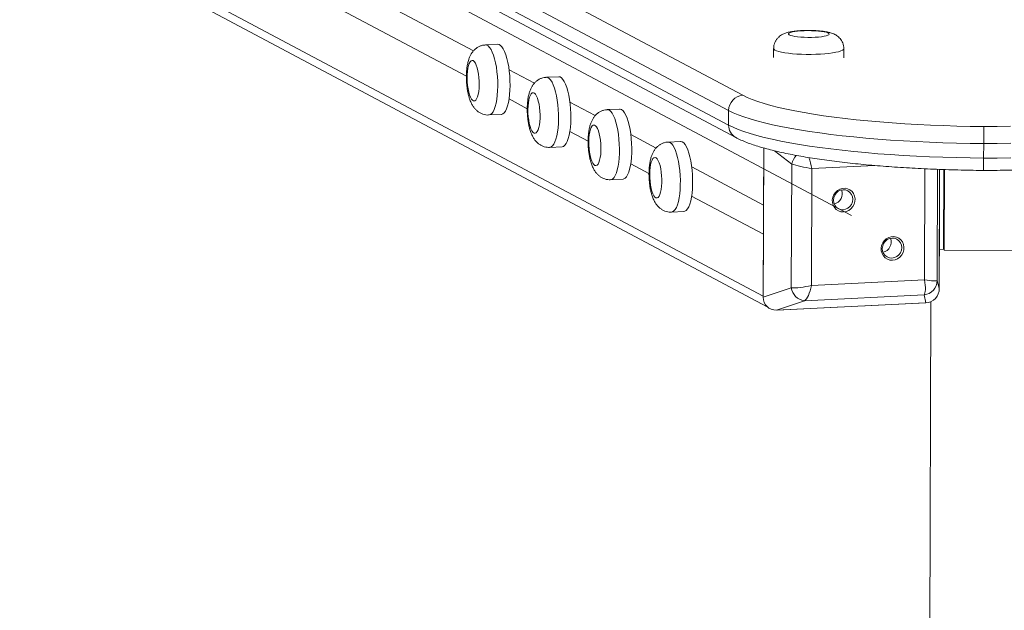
# Model space of a CAD drawing. Header units: millimetres. Extents: x 4385 to 11928, y 17253 to 36963.
# Tile 216 of 256: x 7692.456 to 7692.991, y 18770.618 to 18770.939. Entities that reach past the tile are written whole.
import ezdxf

# ---------------------------------------------------------------- set-up
doc = ezdxf.new("R2010")
doc.units = ezdxf.units.MM
doc.layers.add('БЛАГО_Ботаническая_Р$0$БЛАГО_МАФ', color=7, linetype='Continuous', lineweight=0, true_color=0x000000)

# ---------------------------------------------------------------- blocks, each defined once
blk = doc.blocks.new('БЛАГО_Ботаническая_Р$0$дио 1.15')
at = {"layer": 'БЛАГО_Ботаническая_Р$0$БЛАГО_МАФ'}
for p, q in [((1.398771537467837, 0.1224859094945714), (1.764460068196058, 0.8160767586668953)), ((1.757757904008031, 0.8121631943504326), (1.392994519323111, 0.1203266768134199)), ((1.517775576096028, 0.2843702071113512), (1.789637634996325, 0.8000032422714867)), ((1.531602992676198, 0.2805597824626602), (1.805474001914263, 0.8000032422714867)), ((1.808534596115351, 0.768210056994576), (1.44284620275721, 0.07461901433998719)), ((1.579147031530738, 0.3074959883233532), (1.491699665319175, 0.1416373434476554)), ((1.499617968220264, 0.1416373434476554), (1.587065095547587, 0.3074959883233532)), ((1.572444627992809, 0.3035821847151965), (1.484997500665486, 0.1377235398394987)), ((1.595383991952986, 0.2998373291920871), (1.507936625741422, 0.1339786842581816)), ((1.535227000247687, 0.2673270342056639), (1.534876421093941, 0.2740282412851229)), ((1.496787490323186, 0.272035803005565), (1.497138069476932, 0.2653343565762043)), ((1.500288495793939, 0.251203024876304), (1.505524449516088, 0.2611336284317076)), ((1.51411304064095, 0.24738709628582), (1.521360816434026, 0.2611336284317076)), ((1.479298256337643, 0.2388638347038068), (1.479648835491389, 0.2321626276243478)), ((1.517737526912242, 0.2341553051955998), (1.517386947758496, 0.2408565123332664)), ((1.48279686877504, 0.2180269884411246), (1.488034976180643, 0.2279618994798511)), ((1.496624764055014, 0.2142177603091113), (1.503871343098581, 0.2279618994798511)), ((1.461808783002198, 0.2056921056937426), (1.462159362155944, 0.1989908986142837)), ((1.500248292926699, 0.2009835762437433), (1.499897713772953, 0.2076847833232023)), ((1.465311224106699, 0.1848624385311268), (1.470545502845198, 0.194790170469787)), ((1.479133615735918, 0.1810429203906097), (1.486381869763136, 0.194790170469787)), ((1.444319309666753, 0.1725203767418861), (1.444669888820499, 0.1658191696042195)), ((1.482758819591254, 0.1678116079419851), (1.482408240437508, 0.1745130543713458)), ((1.432423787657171, 0.1224859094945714), (1.453056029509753, 0.1616184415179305)), ((1.448260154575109, 0.1224859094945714), (1.468892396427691, 0.1616184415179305)), ((1.499617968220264, 0.1416373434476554), (1.491699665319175, 0.1416373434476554)), ((1.398294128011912, 0.1224859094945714), (1.403434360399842, 0.1072626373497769)), ((1.479324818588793, 0.1224859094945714), (1.398294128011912, 0.1224859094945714)), ((1.432423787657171, 0.1224859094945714), (1.398771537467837, 0.1224859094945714)), ((1.479324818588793, 0.1224859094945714), (1.448260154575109, 0.1224859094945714)), ((1.396370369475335, 0.1000658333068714), (1.391229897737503, 0.1152891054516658)), ((1.391229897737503, 0.1152891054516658), (1.395485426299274, 0.03394899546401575)), ((1.391254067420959, 0.1148272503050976), (1.392956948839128, 0.08227770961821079)), ((1.470656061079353, 0.1072626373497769), (1.477812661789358, 0.1165473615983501)), ((1.533470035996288, 0.117269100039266), (1.528521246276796, 0.117269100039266)), ((1.403434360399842, 0.1072626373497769), (1.470656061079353, 0.1072626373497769)), ((1.399771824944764, 0.03504691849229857), (1.396370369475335, 0.1000658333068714)), ((1.468220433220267, 0.09628244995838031), (1.404718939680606, 0.09628244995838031)), ((1.404718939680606, 0.09628244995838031), (1.40793230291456, 0.03486193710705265)), ((1.470009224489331, 0.0620891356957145), (1.468220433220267, 0.09628244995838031)), ((1.528521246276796, 0.07912800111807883), (1.533470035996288, 0.07912800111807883)), ((1.393758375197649, 0.06696039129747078), (1.395461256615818, 0.03441085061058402)), ((1.395485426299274, 0.03394899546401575), (1.399771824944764, 0.03504691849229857)), ((1.40793230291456, 0.03486193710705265), (1.468313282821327, 0.03486193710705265)), ((1.396112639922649, 0.03128914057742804), (-1.400109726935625, 0.03128914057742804)), ((1.40758890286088, 0.02785011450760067), (1.403302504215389, 0.02675219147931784)), ((1.468036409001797, 0.02785011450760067), (1.40758890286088, 0.02785011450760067)), ((1.403302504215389, 0.02675219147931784), (1.467999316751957, 0.02675219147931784)), ((1.403779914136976, 0.02675219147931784), (1.437432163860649, 0.02675219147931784)), ((1.424051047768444, -0.01906407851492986), (1.424051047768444, 0.02409568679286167)), ((1.424051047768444, 0.02409568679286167), (1.467909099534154, 0.02409568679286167)), ((1.424449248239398, 0.02675219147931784), (1.424570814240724, 0.02443071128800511)), ((1.424570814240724, 0.02443071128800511), (1.467920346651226, 0.02443071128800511)), ((1.453268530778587, 0.02675219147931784), (1.467999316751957, 0.02675219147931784)), ((1.482138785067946, 0.002851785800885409), (1.474220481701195, 0.002851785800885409))]:
    blk.add_line(p, q, dxfattribs=at)
at = {"layer": 'БЛАГО_Ботаническая_Р$0$БЛАГО_МАФ', "flags": 128}
for points in [[(1.507673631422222, 0.2826481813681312), (1.506399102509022, 0.2821384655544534), (1.505414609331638, 0.2815823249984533), (1.504752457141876, 0.2809974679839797), (1.504433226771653, 0.2804027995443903), (1.504467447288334, 0.2798174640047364), (1.504854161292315, 0.2792601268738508), (1.505580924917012, 0.2787487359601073), (1.506624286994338, 0.2782995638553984), (1.507950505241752, 0.2779274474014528), (1.509517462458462, 0.2776441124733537), (1.511274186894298, 0.2774588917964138), (1.5131646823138, 0.2773772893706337), (1.515128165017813, 0.2774021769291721), (1.517101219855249, 0.2775328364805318), (1.519020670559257, 0.2777651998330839), (1.520824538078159, 0.2780913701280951), (1.522455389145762, 0.278501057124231), (1.523860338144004, 0.278981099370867), (1.524994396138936, 0.2795161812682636), (1.525820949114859, 0.2800890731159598), (1.526313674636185, 0.2806811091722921), (1.52645677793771, 0.28127362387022), (1.526245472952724, 0.2818474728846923), (1.525686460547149, 0.2823839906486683), (1.524797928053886, 0.282865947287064), (1.523608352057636, 0.2832782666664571), (1.522155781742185, 0.2836073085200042), (1.520487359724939, 0.2838425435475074), (1.518656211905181, 0.2839765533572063), (1.516721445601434, 0.2840050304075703), (1.514745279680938, 0.283926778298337), (1.512791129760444, 0.2837446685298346), (1.510921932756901, 0.2834644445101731), (1.509197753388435, 0.2830949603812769), (1.507673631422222, 0.2826481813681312)], [(1.534876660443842, 0.2740272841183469), (1.534768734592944, 0.273328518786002), (1.534314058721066, 0.2725464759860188), (1.53351526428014, 0.2717737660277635), (1.532386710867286, 0.2710242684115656), (1.530950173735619, 0.2703123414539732), (1.529231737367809, 0.2696509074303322), (1.527263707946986, 0.2690524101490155), (1.525082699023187, 0.2685283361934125), (1.522729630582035, 0.2680880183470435), (1.52024781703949, 0.267739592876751), (1.517683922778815, 0.2674899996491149), (1.515085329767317, 0.2673435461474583), (1.512500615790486, 0.2673031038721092), (1.50997812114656, 0.2673693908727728), (1.507564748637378, 0.2675412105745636), (1.505305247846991, 0.2678152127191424), (1.503241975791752, 0.2681863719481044), (1.501412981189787, 0.2686477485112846), (1.499852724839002, 0.2691909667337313), (1.498590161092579, 0.2698057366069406), (1.497648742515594, 0.2704803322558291), (1.497046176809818, 0.2712027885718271), (1.496793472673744, 0.2719592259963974), (1.496787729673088, 0.2720324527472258)], [(1.497138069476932, 0.2653343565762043), (1.49714405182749, 0.2652577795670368), (1.497396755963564, 0.2645013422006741), (1.49799932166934, 0.2637791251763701), (1.498940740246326, 0.26310429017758), (1.500203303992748, 0.2624895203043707), (1.501763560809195, 0.2619465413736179), (1.503592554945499, 0.2614849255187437), (1.505655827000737, 0.2611137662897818), (1.507915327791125, 0.2608397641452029), (1.510328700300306, 0.2606679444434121), (1.512851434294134, 0.2606016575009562), (1.515435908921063, 0.2606423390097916), (1.518034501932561, 0.2607885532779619), (1.520598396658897, 0.261038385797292), (1.523080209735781, 0.2613865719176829), (1.525433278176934, 0.2618268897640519), (1.527614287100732, 0.2623512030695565), (1.529582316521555, 0.2629494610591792), (1.531300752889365, 0.2636108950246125), (1.532737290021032, 0.2643228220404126), (1.533865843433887, 0.2650723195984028), (1.534664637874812, 0.2658452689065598), (1.535119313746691, 0.266627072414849), (1.535227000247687, 0.2673270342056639)], [(1.489278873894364, 0.2491320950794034), (1.488199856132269, 0.2485883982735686), (1.487433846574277, 0.2480107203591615), (1.487005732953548, 0.2474170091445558), (1.486929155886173, 0.2468266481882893), (1.487206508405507, 0.2462585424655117), (1.48782893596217, 0.2457308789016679), (1.488776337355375, 0.2452606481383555), (1.490018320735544, 0.2448631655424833), (1.491514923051, 0.2445508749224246), (1.493218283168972, 0.2443340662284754), (1.495073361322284, 0.244219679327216), (1.497020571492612, 0.2442113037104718), (1.498997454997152, 0.244309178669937), (1.500940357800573, 0.2445101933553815), (1.502787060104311, 0.2448081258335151), (1.504477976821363, 0.2451929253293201), (1.505958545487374, 0.2456526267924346), (1.507181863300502, 0.2461721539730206), (1.50810796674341, 0.2467352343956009), (1.508707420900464, 0.2473234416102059), (1.508960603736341, 0.2479176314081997), (1.508859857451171, 0.248499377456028), (1.508408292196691, 0.2490495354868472), (1.507620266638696, 0.2495503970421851), (1.506521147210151, 0.2499859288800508), (1.505146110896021, 0.2503422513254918), (1.503539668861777, 0.2506078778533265), (1.501753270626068, 0.2507741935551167), (1.499844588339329, 0.2508356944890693), (1.497874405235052, 0.250790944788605), (1.495906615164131, 0.2506406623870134), (1.494004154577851, 0.2503903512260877), (1.492228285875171, 0.2500476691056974), (1.490636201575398, 0.2496236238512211), (1.489278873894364, 0.2491320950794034)], [(1.517387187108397, 0.2408557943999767), (1.517250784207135, 0.240081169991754), (1.516762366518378, 0.2392993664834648), (1.515930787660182, 0.2385283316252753), (1.514771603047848, 0.2377817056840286), (1.513306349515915, 0.2370740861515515), (1.511562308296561, 0.2364183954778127), (1.509572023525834, 0.2358265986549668), (1.507372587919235, 0.2353101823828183), (1.505004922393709, 0.2348784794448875), (1.502513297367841, 0.2345393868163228), (1.499943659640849, 0.2342996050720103), (1.497344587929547, 0.2341632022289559), (1.494763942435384, 0.2341330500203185), (1.492249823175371, 0.234209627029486), (1.489849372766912, 0.2343914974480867), (1.487607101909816, 0.2346750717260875), (1.485564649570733, 0.2350553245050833), (1.48376054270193, 0.2355250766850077), (1.48222780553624, 0.2360757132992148), (1.480995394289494, 0.2366967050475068), (1.480086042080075, 0.237376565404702), (1.479516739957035, 0.2381028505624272), (1.479298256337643, 0.2388619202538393), (1.479298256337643, 0.2388635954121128)], [(1.479648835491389, 0.2321626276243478), (1.479648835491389, 0.2321604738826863), (1.479867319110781, 0.2314016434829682), (1.480436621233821, 0.230675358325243), (1.48134597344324, 0.2299952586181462), (1.482578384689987, 0.2293742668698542), (1.484111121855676, 0.228823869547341), (1.48591522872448, 0.2283541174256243), (1.487957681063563, 0.2279738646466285), (1.490199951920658, 0.2276900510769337), (1.492600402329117, 0.227508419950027), (1.49511452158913, 0.2274318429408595), (1.497695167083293, 0.2274619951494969), (1.500294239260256, 0.2275981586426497), (1.502863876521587, 0.2278379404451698), (1.505355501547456, 0.2281770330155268), (1.507723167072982, 0.2286087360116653), (1.50992260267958, 0.2291253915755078), (1.511912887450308, 0.2297169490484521), (1.513656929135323, 0.2303728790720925), (1.515122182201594, 0.2310804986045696), (1.516281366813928, 0.2318268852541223), (1.517112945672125, 0.2325981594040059), (1.517601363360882, 0.233379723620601), (1.517737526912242, 0.2341553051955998)], [(1.4733209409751, 0.2165050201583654), (1.471933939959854, 0.2160204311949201), (1.470820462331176, 0.2154822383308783), (1.470016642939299, 0.2149074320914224), (1.469548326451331, 0.2143144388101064), (1.469430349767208, 0.2137228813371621), (1.469666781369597, 0.2131511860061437), (1.470249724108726, 0.2126177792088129), (1.471160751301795, 0.21214013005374), (1.472370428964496, 0.2117335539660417), (1.473839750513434, 0.2114107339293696), (1.475521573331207, 0.2111824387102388), (1.477362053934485, 0.211055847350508), (1.479301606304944, 0.2110350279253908), (1.481278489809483, 0.2111206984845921), (1.483228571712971, 0.2113099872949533), (1.485089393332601, 0.2115969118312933), (1.486801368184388, 0.2119723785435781), (1.488309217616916, 0.2124239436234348), (1.489564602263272, 0.2129374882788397), (1.490526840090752, 0.2134962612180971), (1.4911655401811, 0.2140823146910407), (1.491459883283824, 0.2146769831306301), (1.49140053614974, 0.2152611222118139), (1.4909891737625, 0.2158158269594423), (1.490239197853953, 0.2163233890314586), (1.489174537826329, 0.2167672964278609), (1.487829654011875, 0.2171334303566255), (1.486247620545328, 0.2174100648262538), (1.484479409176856, 0.2175883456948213), (1.482581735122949, 0.2176622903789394), (1.480615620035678, 0.2176297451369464), (1.478644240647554, 0.2174919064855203), (1.476731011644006, 0.2172526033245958), (1.474937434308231, 0.2169202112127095), (1.4733209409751, 0.2165050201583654)], [(1.499897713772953, 0.2076835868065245), (1.499878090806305, 0.2073248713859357), (1.499576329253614, 0.2065437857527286), (1.498926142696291, 0.2057650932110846), (1.49793901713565, 0.2050036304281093), (1.496633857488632, 0.2042737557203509), (1.495034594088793, 0.2035886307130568), (1.493171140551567, 0.2029614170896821), (1.491078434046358, 0.2024036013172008), (1.488795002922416, 0.2019254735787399), (1.486363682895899, 0.2015361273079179), (1.483829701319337, 0.2012429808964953), (1.481240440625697, 0.2010510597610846), (1.478643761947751, 0.2009641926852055), (1.47608824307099, 0.2009838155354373), (1.473621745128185, 0.2011099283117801), (1.471289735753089, 0.2013398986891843), (1.469135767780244, 0.2016694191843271), (1.467200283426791, 0.2020925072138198), (1.465518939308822, 0.2026012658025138), (1.464123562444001, 0.2031861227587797), (1.463039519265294, 0.2038360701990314), (1.462287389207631, 0.2045393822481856), (1.461881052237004, 0.2052826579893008), (1.461808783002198, 0.2056921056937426)], [(1.462159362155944, 0.1989908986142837), (1.46223163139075, 0.1985812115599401), (1.462637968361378, 0.1978379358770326), (1.46339009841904, 0.1971348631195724), (1.464474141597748, 0.196484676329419), (1.465869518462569, 0.1958998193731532), (1.467550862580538, 0.1953913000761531), (1.469486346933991, 0.1949682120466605), (1.471640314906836, 0.1946384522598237), (1.473972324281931, 0.1944084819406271), (1.476438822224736, 0.1942826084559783), (1.478994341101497, 0.1942627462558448), (1.481591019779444, 0.194349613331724), (1.484180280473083, 0.1945415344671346), (1.486714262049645, 0.1948349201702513), (1.489145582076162, 0.1952242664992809), (1.491429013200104, 0.1957021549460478), (1.493521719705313, 0.1962599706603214), (1.4953851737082, 0.1968874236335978), (1.496984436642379, 0.1975723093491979), (1.498289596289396, 0.1983024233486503), (1.499276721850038, 0.1990636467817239), (1.499926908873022, 0.1998423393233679), (1.500228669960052, 0.2006236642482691), (1.500248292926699, 0.2009835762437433)], [(1.455599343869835, 0.1832619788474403), (1.454252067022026, 0.1827680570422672), (1.453184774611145, 0.182222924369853), (1.452431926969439, 0.1816440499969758), (1.452017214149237, 0.1810500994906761), (1.451954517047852, 0.1804602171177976), (1.452245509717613, 0.1798935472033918), (1.452881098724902, 0.1793677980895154), (1.453840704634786, 0.1789001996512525), (1.455093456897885, 0.1785058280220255), (1.456599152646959, 0.1781971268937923), (1.458309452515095, 0.1779841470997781), (1.460169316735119, 0.1778738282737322), (1.462118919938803, 0.177869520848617), (1.464095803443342, 0.177971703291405), (1.466036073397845, 0.1781765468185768), (1.467877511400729, 0.1784780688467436), (1.469561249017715, 0.1788662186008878), (1.471032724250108, 0.1793283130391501), (1.472245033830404, 0.1798499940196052), (1.473158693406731, 0.1804142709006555), (1.473744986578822, 0.1810031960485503), (1.47398452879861, 0.1815973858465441), (1.473869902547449, 0.1821781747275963), (1.473404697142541, 0.1827266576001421), (1.472603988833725, 0.1832251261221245), (1.471493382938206, 0.1836580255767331), (1.470108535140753, 0.1840109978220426), (1.468493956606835, 0.18427279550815), (1.466701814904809, 0.1844350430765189), (1.464789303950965, 0.1844924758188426), (1.462818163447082, 0.1844434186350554), (1.460851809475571, 0.1842893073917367), (1.458953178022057, 0.1840351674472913), (1.457183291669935, 0.1836888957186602), (1.455599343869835, 0.1832619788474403)], [(1.482408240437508, 0.1745118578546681), (1.482406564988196, 0.1743120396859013), (1.482177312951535, 0.1735319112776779), (1.481597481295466, 0.1727515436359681), (1.480678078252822, 0.1719855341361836), (1.479436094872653, 0.171248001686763), (1.477894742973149, 0.170552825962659), (1.476082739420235, 0.1699126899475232), (1.474033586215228, 0.169339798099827), (1.471785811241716, 0.1688446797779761), (1.469381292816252, 0.168436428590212), (1.466864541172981, 0.1681229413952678), (1.464282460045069, 0.1679099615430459), (1.461683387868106, 0.1678015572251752), (1.459115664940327, 0.1677994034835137), (1.456627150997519, 0.1679039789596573), (1.454264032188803, 0.1681128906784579), (1.45207033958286, 0.1684225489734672), (1.450086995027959, 0.1688269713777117), (1.448351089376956, 0.1693189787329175), (1.446894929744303, 0.1698889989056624), (1.445745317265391, 0.1705267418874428), (1.444924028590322, 0.171220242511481), (1.444446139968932, 0.1719563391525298), (1.444319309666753, 0.1725187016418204)], [(1.444669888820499, 0.1658191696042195), (1.444796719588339, 0.1652548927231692), (1.445274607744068, 0.164518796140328), (1.446095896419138, 0.1638252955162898), (1.44724550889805, 0.1631877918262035), (1.448701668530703, 0.1626175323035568), (1.450437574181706, 0.1621257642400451), (1.452420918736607, 0.1617211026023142), (1.454614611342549, 0.1614114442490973), (1.456977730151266, 0.1612025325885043), (1.459466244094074, 0.1610981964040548), (1.462033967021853, 0.1611001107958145), (1.464633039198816, 0.161208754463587), (1.467215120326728, 0.1614217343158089), (1.469731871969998, 0.1617352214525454), (1.472136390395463, 0.1621432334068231), (1.474384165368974, 0.1626383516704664), (1.476433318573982, 0.1632112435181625), (1.478245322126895, 0.1638513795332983), (1.4797866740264, 0.16454655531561), (1.481028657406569, 0.1652840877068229), (1.481948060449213, 0.1660503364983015), (1.482527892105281, 0.1668307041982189), (1.482757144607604, 0.1676105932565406), (1.482758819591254, 0.1678116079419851)], [(1.491699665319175, 0.1416373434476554), (1.490532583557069, 0.1392313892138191), (1.489386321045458, 0.136481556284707), (1.488264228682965, 0.1333947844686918), (1.487168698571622, 0.1299784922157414), (1.486102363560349, 0.1262408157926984), (1.485068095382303, 0.122191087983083), (1.484068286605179, 0.117839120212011), (1.483105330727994, 0.1131956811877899), (1.482181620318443, 0.1082717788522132), (1.481299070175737, 0.1030793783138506), (1.480460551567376, 0.09763140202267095), (1.479667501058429, 0.09194077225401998), (1.478921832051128, 0.08602160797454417), (1.47822593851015, 0.07988826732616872), (1.47758077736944, 0.07355582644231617), (1.47698850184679, 0.06703936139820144), (1.476450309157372, 0.06035490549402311), (1.475967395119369, 0.0535187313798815), (1.475541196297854, 0.0465473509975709), (1.475172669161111, 0.03945799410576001), (1.474862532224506, 0.03226789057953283), (1.474611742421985, 0.0249945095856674), (1.474421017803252, 0.01765532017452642), (1.474290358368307, 0.01026827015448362), (1.474220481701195, 0.002851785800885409)], [(1.482138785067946, 0.002851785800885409), (1.482208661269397, 0.01026827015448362), (1.482339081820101, 0.01765532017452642), (1.482530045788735, 0.0249945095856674), (1.482780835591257, 0.03226789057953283), (1.483090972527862, 0.03945799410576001), (1.483459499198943, 0.0465473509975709), (1.483885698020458, 0.0535187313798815), (1.484368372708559, 0.06035490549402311), (1.48490680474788, 0.06703936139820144), (1.485499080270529, 0.07355582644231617), (1.486144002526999, 0.07988826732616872), (1.486840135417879, 0.08602160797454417), (1.487585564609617, 0.09194077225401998), (1.488378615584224, 0.09763140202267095), (1.489217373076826, 0.1030793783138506), (1.49009968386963, 0.1082717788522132), (1.491023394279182, 0.1131956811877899), (1.491986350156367, 0.117839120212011), (1.492986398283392, 0.122191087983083), (1.494020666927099, 0.1262408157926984), (1.495086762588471, 0.1299784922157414), (1.496182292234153, 0.1333947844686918), (1.497304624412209, 0.136481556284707), (1.498450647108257, 0.1392313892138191), (1.499617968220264, 0.1416373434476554)], [(1.507936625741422, 0.1339786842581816), (1.506787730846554, 0.1316026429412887), (1.505660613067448, 0.1288748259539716), (1.504558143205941, 0.1258024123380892), (1.503483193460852, 0.1223935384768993), (1.50243887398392, 0.1186568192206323), (1.501427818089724, 0.114602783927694), (1.500452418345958, 0.1102414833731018), (1.499515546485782, 0.1055846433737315), (1.49861959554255, 0.1006447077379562), (1.497766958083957, 0.09543435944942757), (1.496959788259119, 0.08996747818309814), (1.496200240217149, 0.08425842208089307), (1.49549046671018, 0.07832250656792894), (1.494832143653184, 0.07217480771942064), (1.494226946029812, 0.06583207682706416), (1.493676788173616, 0.05931058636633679), (1.493182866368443, 0.0526278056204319), (1.492746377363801, 0.04580120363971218), (1.492368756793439, 0.03884872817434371), (1.492050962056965, 0.03178880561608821), (1.491793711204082, 0.02464010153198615), (1.491597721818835, 0.01742128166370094), (1.491463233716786, 0.01015125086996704), (1.49139120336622, 0.002849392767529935)], [(1.533469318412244, 0.07912800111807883), (1.533038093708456, 0.07930628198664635), (1.5326147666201, 0.079836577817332), (1.532207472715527, 0.0807088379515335), (1.531823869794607, 0.08190702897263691), (1.531470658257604, 0.08340865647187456), (1.531154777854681, 0.08518572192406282), (1.530882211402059, 0.08720520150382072), (1.530657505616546, 0.08942952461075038), (1.530485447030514, 0.09181705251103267), (1.53036890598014, 0.09432351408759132), (1.530310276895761, 0.09690224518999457), (1.530310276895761, 0.09950514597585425), (1.530369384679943, 0.1020836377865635), (1.530486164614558, 0.1045896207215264), (1.530658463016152, 0.1069766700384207), (1.530883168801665, 0.1092002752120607), (1.531155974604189, 0.1112190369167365), (1.531472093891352, 0.112994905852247), (1.531825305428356, 0.1144953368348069), (1.532209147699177, 0.1156923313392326), (1.53261644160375, 0.1165631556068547), (1.533039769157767, 0.1170920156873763), (1.533470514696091, 0.117269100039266)], [(1.541387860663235, 0.08715781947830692), (1.541715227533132, 0.0873346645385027), (1.54203206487, 0.08786065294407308), (1.542328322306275, 0.08871903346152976), (1.542594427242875, 0.08988204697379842), (1.542821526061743, 0.09131236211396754), (1.543002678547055, 0.09296403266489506), (1.543132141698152, 0.09478393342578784), (1.543205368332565, 0.09671343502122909), (1.543220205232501, 0.09869079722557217), (1.543176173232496, 0.1006523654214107), (1.54307470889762, 0.1025349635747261), (1.542918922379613, 0.1042782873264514), (1.542714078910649, 0.1058263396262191), (1.542466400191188, 0.107128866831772), (1.542184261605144, 0.1081447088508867), (1.541876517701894, 0.1088406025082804), (1.541553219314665, 0.109194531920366), (1.541224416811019, 0.1091952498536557), (1.540900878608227, 0.1088422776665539), (1.540593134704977, 0.1081473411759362), (1.540310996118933, 0.1071324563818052), (1.540063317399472, 0.1058306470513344), (1.539858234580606, 0.1042833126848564), (1.53970244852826, 0.1025407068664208), (1.539600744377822, 0.1006583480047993), (1.539556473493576, 0.09869677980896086), (1.539571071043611, 0.09671941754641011), (1.539644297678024, 0.09478967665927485), (1.539773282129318, 0.0929692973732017), (1.539954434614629, 0.09131690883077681), (1.540181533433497, 0.08988587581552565), (1.540447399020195, 0.08872214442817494), (1.54074365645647, 0.08786280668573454), (1.541060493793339, 0.08733562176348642), (1.541387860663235, 0.08715781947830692)], [(1.444737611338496, 0.07891286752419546), (1.444835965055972, 0.08034796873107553), (1.445275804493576, 0.08170553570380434), (1.446033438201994, 0.08291258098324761), (1.447068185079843, 0.08390425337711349), (1.448324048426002, 0.08462670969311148), (1.449733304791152, 0.08504094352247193), (1.451220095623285, 0.0851249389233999), (1.452704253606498, 0.08487414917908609), (1.45410585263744, 0.08430173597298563), (1.455349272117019, 0.08343904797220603), (1.456367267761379, 0.08233227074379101), (1.45710527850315, 0.08104099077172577), (1.457523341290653, 0.07963532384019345), (1.457598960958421, 0.07819041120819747), (1.457327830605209, 0.07678450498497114), (1.456725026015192, 0.07549346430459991), (1.45582285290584, 0.0743866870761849), (1.454669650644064, 0.07352375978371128), (1.453328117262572, 0.07295158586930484), (1.451870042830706, 0.07270055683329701), (1.450374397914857, 0.07278455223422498), (1.448921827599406, 0.07319902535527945), (1.447590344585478, 0.07392148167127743), (1.4464519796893, 0.0749129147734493), (1.445567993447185, 0.07611996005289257), (1.444986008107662, 0.0774777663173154), (1.444737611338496, 0.07891286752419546)], [(1.445886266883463, 0.07921438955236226), (1.446143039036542, 0.07785155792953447), (1.446753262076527, 0.07658181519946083), (1.44767553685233, 0.07549131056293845), (1.448846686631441, 0.07465446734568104), (1.450187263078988, 0.07412847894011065), (1.451605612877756, 0.07394900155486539), (1.453005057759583, 0.07412847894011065), (1.454290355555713, 0.07465446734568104), (1.455374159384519, 0.07549131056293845), (1.456182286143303, 0.07658181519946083), (1.456659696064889, 0.07785155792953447), (1.456773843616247, 0.07921438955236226), (1.456517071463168, 0.08057722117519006), (1.455906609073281, 0.08184696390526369), (1.45498457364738, 0.08293746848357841), (1.453813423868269, 0.08377431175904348), (1.452472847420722, 0.08430030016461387), (1.451054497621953, 0.08447977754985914), (1.449655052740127, 0.08430030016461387), (1.448369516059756, 0.08377431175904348), (1.447285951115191, 0.08293746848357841), (1.446477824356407, 0.08184696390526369), (1.44600041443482, 0.08057722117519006), (1.445886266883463, 0.07921438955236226)], [(1.41854827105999, 0.0522315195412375), (1.418646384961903, 0.05366662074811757), (1.419086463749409, 0.05502418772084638), (1.419844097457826, 0.05623147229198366), (1.420878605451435, 0.05722290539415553), (1.422134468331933, 0.05794536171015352), (1.423543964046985, 0.05835959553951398), (1.425030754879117, 0.05844359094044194), (1.426514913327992, 0.05819280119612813), (1.427916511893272, 0.05762062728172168), (1.429159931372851, 0.05675769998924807), (1.430177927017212, 0.05565092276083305), (1.430915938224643, 0.05435988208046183), (1.431334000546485, 0.05295397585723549), (1.431409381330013, 0.05150906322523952), (1.431138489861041, 0.05010315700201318), (1.430535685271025, 0.04881211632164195), (1.429633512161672, 0.04770533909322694), (1.428480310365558, 0.04684241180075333), (1.427138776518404, 0.04627023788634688), (1.425680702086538, 0.04601944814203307), (1.424185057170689, 0.04610344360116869), (1.422732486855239, 0.04651767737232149), (1.421401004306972, 0.04724013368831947), (1.420262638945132, 0.04823156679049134), (1.419378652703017, 0.04943885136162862), (1.418796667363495, 0.05079641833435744), (1.41854827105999, 0.0522315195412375)], [(1.419696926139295, 0.0525330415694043), (1.419953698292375, 0.05117020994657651), (1.420563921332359, 0.04990046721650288), (1.421486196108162, 0.04880996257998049), (1.422657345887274, 0.04797311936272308), (1.423997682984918, 0.04744713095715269), (1.425416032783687, 0.04726765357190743), (1.426815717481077, 0.04744713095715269), (1.428101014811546, 0.04797311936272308), (1.429184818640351, 0.04880996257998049), (1.429992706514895, 0.04990046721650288), (1.430470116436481, 0.05117020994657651), (1.430584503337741, 0.0525330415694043), (1.430327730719, 0.0538958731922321), (1.429717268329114, 0.05516585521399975), (1.428795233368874, 0.05625635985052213), (1.427624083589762, 0.05709296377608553), (1.426283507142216, 0.05761895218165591), (1.424865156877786, 0.05779842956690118), (1.423465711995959, 0.05761895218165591), (1.422180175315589, 0.05709296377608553), (1.421096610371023, 0.05625635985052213), (1.420288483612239, 0.05516585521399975), (1.419811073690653, 0.0538958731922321), (1.419696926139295, 0.0525330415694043)], [(1.474220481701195, 0.002851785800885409), (1.474289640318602, -0.004565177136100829), (1.474419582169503, -0.01195246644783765)], [(1.482337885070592, -0.01195246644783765), (1.482207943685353, -0.004565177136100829), (1.482138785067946, 0.002851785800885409)], [(1.49139120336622, 0.002849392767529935), (1.491462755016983, -0.004452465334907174), (1.491596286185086, -0.0117229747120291)]]:
    blk.add_lwpolyline(points, dxfattribs=at)
at = {"layer": 'БЛАГО_Ботаническая_Р$0$БЛАГО_МАФ'}
for centre, radius, start, end in [((1.491573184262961, 0.1341587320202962), 0.007479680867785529, 89.03108620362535, 151.5656818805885), ((1.499671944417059, 0.1333488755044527), 0.008288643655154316, 4.357793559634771, 90.373116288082), ((1.404564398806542, 0.09908823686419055), 0.008252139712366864, 97.87074884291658, 173.1964312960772), ((1.468128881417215, 0.09662016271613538), 0.01093841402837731, 48.35157050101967, 76.64186285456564), ((1.454593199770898, 0.08540364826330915), 0.005722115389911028, 193.2552400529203, 291.1446533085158), ((1.428403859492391, 0.05872230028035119), 0.005722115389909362, 193.2552400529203, 291.1446533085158), ((1.40775667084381, 0.03587614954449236), 0.008027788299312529, 185.9289479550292, 268.8025232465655)]:
    blk.add_arc(centre, radius, start, end, dxfattribs=at)
for centre, major_axis, ratio, start_param, end_param in [((1.399706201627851, 0.1143356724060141), (0.007079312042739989, -0.005563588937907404), 0.8413081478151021, 2.322152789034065, 3.775702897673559), ((1.406309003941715, 0.09929804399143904), (-0.001983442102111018, 0.01002784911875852), 0.2172518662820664, 0.6112821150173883, 1.833012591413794), ((1.469810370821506, 0.09929804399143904), (0.001908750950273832, 0.01003517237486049), 0.1031353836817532, 0.6738411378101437, 1.895571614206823), ((1.406309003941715, 0.09929804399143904), (0.01011115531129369, -0.001577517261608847), 0.3169661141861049, 3.382362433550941, 4.604092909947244), ((1.469810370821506, 0.09929804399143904), (0.009904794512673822, 0.002541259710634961), 0.2534488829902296, 4.486575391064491, 5.116154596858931), ((1.403861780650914, 0.03490235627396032), (0.007152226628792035, 0.004710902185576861), 0.9298956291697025, 2.642551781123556, 4.096101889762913), ((1.409522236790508, 0.03787753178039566), (0.009904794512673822, 0.002541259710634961), 0.2534488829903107, 3.264844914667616, 4.486575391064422), ((1.409522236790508, 0.03787753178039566), (0.001908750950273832, 0.01003517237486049), 0.1031353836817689, 1.895571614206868, 3.117302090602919)]:
    blk.add_ellipse(centre, major_axis=major_axis, ratio=ratio, start_param=start_param, end_param=end_param, dxfattribs=at)
for points, knots in [([(1.534835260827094, 0.2740210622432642), (1.534831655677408, 0.274277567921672), (1.534820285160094, 0.2750865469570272), (1.534471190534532, 0.2763918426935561), (1.533854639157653, 0.2778531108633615), (1.533019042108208, 0.2791389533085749), (1.532023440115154, 0.2802529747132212), (1.530882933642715, 0.2812070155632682), (1.529591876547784, 0.2820239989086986), (1.528099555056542, 0.2827322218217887), (1.526323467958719, 0.2833451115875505), (1.524263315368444, 0.2838307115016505), (1.522007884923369, 0.2841651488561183), (1.519708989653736, 0.2843472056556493), (1.517420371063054, 0.2843982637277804), (1.515142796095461, 0.2843310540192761), (1.51288701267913, 0.2841512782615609), (1.51066892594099, 0.2838602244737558), (1.508502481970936, 0.2834500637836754), (1.506780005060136, 0.283014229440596), (1.505799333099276, 0.2826929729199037), (1.505477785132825, 0.2825876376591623)], [0, 0, 0, 0, 0.02160654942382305, 0.06814369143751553, 0.1128245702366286, 0.1564608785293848, 0.1998943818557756, 0.2441895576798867, 0.2909044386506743, 0.3424252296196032, 0.4020207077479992, 0.4707669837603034, 0.538757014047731, 0.6025656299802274, 0.6638765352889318, 0.7240118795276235, 0.7838651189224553, 0.8440869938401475, 0.9054001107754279, 0.9689821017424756, 1, 1, 1, 1]), ([(1.505477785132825, 0.2825876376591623), (1.505126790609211, 0.2824620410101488), (1.504083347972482, 0.2820886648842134), (1.502580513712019, 0.2813864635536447), (1.501029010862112, 0.2804201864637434), (1.499757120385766, 0.2793643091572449), (1.498688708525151, 0.2781763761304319), (1.497827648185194, 0.2768418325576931), (1.497189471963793, 0.2753763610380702), (1.496842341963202, 0.2738190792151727), (1.496714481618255, 0.2726771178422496), (1.496795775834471, 0.2720852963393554), (1.496804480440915, 0.2720219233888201)], [0, 0, 0, 0, 0.078201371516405, 0.2324784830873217, 0.3589924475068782, 0.4718607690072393, 0.578533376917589, 0.6822049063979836, 0.7844933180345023, 0.8862183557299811, 0.9878161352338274, 1, 1, 1, 1]), ([(1.486539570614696, 0.2488635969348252), (1.486190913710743, 0.2487080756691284), (1.485271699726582, 0.2482980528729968), (1.483945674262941, 0.24752797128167), (1.482600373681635, 0.2464991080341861), (1.481478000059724, 0.2453509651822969), (1.480556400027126, 0.2440569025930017), (1.479853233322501, 0.2426251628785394), (1.479422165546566, 0.2410886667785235), (1.479240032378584, 0.2398112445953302), (1.479315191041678, 0.2390721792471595), (1.479336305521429, 0.2388645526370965)], [0, 0, 0, 0, 0.0922365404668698, 0.2431763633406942, 0.3730047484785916, 0.4943453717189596, 0.6115461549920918, 0.7268002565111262, 0.8412180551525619, 0.9553931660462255, 1, 1, 1, 1]), ([(1.517358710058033, 0.2408548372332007), (1.517361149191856, 0.2409774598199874), (1.51737469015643, 0.241658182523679), (1.517088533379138, 0.2428566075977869), (1.516532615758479, 0.2443573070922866), (1.515738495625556, 0.2456839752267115), (1.514779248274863, 0.2468372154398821), (1.513671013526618, 0.2478265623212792), (1.512417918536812, 0.2486730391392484), (1.510979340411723, 0.2494042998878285), (1.509275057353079, 0.2500402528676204), (1.507277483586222, 0.250558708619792), (1.505056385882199, 0.2509291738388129), (1.502757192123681, 0.2511454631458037), (1.500466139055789, 0.2512252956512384), (1.49818551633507, 0.2511851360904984), (1.495922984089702, 0.2510316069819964), (1.493694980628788, 0.2507666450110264), (1.491514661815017, 0.2503867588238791), (1.489384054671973, 0.249875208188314), (1.487740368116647, 0.2493541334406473), (1.486813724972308, 0.2489755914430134), (1.486539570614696, 0.2488635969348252)], [0, 0, 0, 0, 0.009865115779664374, 0.05476483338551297, 0.09773398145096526, 0.139520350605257, 0.1809174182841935, 0.2228750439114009, 0.2667316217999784, 0.314559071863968, 0.3693464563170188, 0.4332409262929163, 0.4990530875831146, 0.5607307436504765, 0.6196399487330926, 0.6771801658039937, 0.7342809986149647, 0.7916029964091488, 0.8497616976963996, 0.909781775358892, 0.9733082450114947, 1, 1, 1, 1]), ([(1.471417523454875, 0.216538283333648), (1.471062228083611, 0.2164268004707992), (1.469945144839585, 0.2160762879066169), (1.468314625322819, 0.2154057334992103), (1.466626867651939, 0.2144699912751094), (1.46525408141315, 0.2134512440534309), (1.464108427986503, 0.2123197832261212), (1.463162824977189, 0.2110424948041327), (1.46243290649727, 0.2096254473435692), (1.46196884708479, 0.2080988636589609), (1.461758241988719, 0.2067658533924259), (1.461826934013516, 0.2059651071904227), (1.461849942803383, 0.2056968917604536)], [0, 0, 0, 0, 0.07184500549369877, 0.2258875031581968, 0.354585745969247, 0.4642826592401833, 0.5662624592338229, 0.6644707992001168, 0.7608981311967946, 0.8565443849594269, 0.9519485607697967, 1, 1, 1, 1]), ([(1.499879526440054, 0.2076754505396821), (1.4998818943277, 0.2077463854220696), (1.499902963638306, 0.2083775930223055), (1.499637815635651, 0.2095347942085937), (1.499108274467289, 0.2110510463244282), (1.498331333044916, 0.2123944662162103), (1.497387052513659, 0.2135637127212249), (1.496292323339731, 0.2145681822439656), (1.495053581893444, 0.2154266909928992), (1.493635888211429, 0.2161676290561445), (1.491959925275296, 0.2168124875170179), (1.489988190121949, 0.217343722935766), (1.487782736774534, 0.217729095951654), (1.485484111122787, 0.2179595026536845), (1.483192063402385, 0.2180514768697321), (1.480910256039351, 0.2180220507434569), (1.478645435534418, 0.2178791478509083), (1.476413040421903, 0.21762470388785), (1.474229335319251, 0.2172549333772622), (1.472576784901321, 0.2168745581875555), (1.471662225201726, 0.2166092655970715), (1.471417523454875, 0.216538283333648)], [0, 0, 0, 0, 0.006168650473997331, 0.05489115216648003, 0.1014497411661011, 0.1466635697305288, 0.1913607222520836, 0.2365602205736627, 0.2836470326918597, 0.3347602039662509, 0.3930548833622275, 0.4611971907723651, 0.5326294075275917, 0.5996050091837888, 0.6634303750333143, 0.725654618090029, 0.7873206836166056, 0.8491785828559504, 0.9118574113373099, 0.9764163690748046, 1, 1, 1, 1]), ([(1.453593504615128, 0.1832638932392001), (1.453239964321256, 0.1831475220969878), (1.4521199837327, 0.1827788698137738), (1.450519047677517, 0.1820855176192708), (1.448867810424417, 0.1811196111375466), (1.447544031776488, 0.1800863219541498), (1.446433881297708, 0.1789293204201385), (1.445526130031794, 0.1776257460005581), (1.444837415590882, 0.1761862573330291), (1.444425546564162, 0.1746443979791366), (1.44425716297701, 0.1733986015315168), (1.444334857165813, 0.1726942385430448), (1.444354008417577, 0.1725206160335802)], [0, 0, 0, 0, 0.07400418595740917, 0.2344380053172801, 0.3607324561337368, 0.4710336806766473, 0.5744018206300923, 0.6743877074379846, 0.7728015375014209, 0.8705389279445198, 0.9680883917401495, 0.9999999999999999, 0.9999999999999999, 0.9999999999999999, 0.9999999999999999]), ([(1.482375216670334, 0.1745049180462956), (1.482377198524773, 0.1746601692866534), (1.482386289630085, 0.1753722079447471), (1.482086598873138, 0.1765972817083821), (1.481516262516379, 0.178088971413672), (1.480712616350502, 0.1794064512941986), (1.479744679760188, 0.1805505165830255), (1.478629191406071, 0.1815318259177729), (1.477367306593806, 0.1823710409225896), (1.475917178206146, 0.1830970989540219), (1.474196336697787, 0.1837277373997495), (1.472184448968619, 0.1842389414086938), (1.469954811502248, 0.1846009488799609), (1.467655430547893, 0.1848095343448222), (1.465364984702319, 0.1848824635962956), (1.463085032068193, 0.1848364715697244), (1.46082412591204, 0.1846767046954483), (1.458597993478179, 0.1844062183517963), (1.456422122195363, 0.1840181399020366), (1.454766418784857, 0.183620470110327), (1.453846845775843, 0.1833409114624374), (1.453593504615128, 0.1832638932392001)], [0, 0, 0, 0, 0.01333803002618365, 0.06117305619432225, 0.1069821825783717, 0.1515852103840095, 0.1958080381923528, 0.2406959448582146, 0.287712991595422, 0.3391080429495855, 0.3981257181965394, 0.4668361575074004, 0.5369212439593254, 0.6026032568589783, 0.665423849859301, 0.7268431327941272, 0.7878327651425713, 0.8490955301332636, 0.9113002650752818, 0.9755632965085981, 1, 1, 1, 1]), ([(1.484997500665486, 0.1377235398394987), (1.484769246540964, 0.1372790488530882), (1.484057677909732, 0.1358933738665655), (1.482948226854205, 0.1333857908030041), (1.481688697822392, 0.1301049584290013), (1.480514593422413, 0.1266017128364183), (1.479411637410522, 0.1228850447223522), (1.478368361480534, 0.118950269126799), (1.477378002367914, 0.1147957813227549), (1.476436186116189, 0.1104214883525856), (1.475540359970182, 0.1058307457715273), (1.474689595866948, 0.1010279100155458), (1.473883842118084, 0.09601997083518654), (1.473122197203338, 0.09081411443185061), (1.47240552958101, 0.08541925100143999), (1.471735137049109, 0.07984501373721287), (1.47111068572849, 0.0741017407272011), (1.470533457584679, 0.06820043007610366), (1.470004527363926, 0.06215291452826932), (1.469523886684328, 0.05597130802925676), (1.469093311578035, 0.04966806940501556), (1.468712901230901, 0.04325614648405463), (1.468383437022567, 0.03674901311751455), (1.468105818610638, 0.03016013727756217), (1.467880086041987, 0.02350337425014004), (1.467706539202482, 0.01679287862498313), (1.467588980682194, 0.01016095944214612), (1.46753895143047, 0.005506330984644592), (1.467526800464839, 0.003107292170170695), (1.467525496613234, 0.002849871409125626)], [0, 0, 0, 0, 0.02044762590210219, 0.06374429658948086, 0.1061470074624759, 0.1475451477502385, 0.1881625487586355, 0.2282038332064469, 0.2678182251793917, 0.3071149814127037, 0.3461689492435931, 0.3850350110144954, 0.4237520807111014, 0.4623532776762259, 0.5008597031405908, 0.5392896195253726, 0.577656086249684, 0.6159720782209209, 0.654245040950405, 0.6924816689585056, 0.7306886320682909, 0.7688727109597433, 0.8070353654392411, 0.8451822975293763, 0.8833155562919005, 0.921440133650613, 0.9595550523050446, 0.9956601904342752, 1, 1, 1, 1]), ([(1.53345639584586, 0.07912800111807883), (1.534009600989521, 0.07915888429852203), (1.535071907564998, 0.07921818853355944), (1.536554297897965, 0.07967528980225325), (1.537846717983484, 0.0803194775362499), (1.53895369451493, 0.08112642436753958), (1.53987645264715, 0.08204362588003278), (1.540626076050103, 0.08303302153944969), (1.541226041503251, 0.08407351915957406), (1.541717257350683, 0.0851919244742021), (1.542155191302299, 0.08651742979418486), (1.542525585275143, 0.08807674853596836), (1.542825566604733, 0.08987176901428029), (1.543052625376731, 0.09179549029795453), (1.54321199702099, 0.09380844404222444), (1.543308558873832, 0.09591448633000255), (1.543343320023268, 0.09802958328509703), (1.543318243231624, 0.1001340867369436), (1.543234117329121, 0.1022002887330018), (1.543089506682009, 0.1042031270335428), (1.542879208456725, 0.1061321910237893), (1.542585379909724, 0.1080157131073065), (1.54220965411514, 0.1096965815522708), (1.541745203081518, 0.1111439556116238), (1.541203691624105, 0.1123741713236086), (1.540542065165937, 0.1134989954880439), (1.539682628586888, 0.1145791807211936), (1.538618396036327, 0.115551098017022), (1.53736565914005, 0.1163574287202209), (1.535961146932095, 0.1169286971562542), (1.534640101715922, 0.1172458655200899), (1.53380042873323, 0.1172324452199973), (1.533473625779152, 0.1172272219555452)], [0, 0, 0, 0, 0.03144665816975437, 0.06038625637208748, 0.08785634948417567, 0.114221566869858, 0.1398285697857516, 0.1651151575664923, 0.1908157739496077, 0.2183996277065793, 0.2508327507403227, 0.2942803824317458, 0.3372755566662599, 0.3769149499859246, 0.4182864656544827, 0.4580622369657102, 0.497129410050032, 0.5359914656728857, 0.5749648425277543, 0.6143819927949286, 0.6547924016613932, 0.6972317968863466, 0.7442907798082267, 0.7816553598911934, 0.8104243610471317, 0.8385404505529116, 0.8665142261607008, 0.8947647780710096, 0.923373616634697, 0.9522971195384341, 0.9814339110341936, 1, 1, 1, 1]), ([(1.474220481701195, 0.002851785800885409), (1.473345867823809, 0.00285169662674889), (1.471596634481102, 0.00285151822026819), (1.469447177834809, 0.002851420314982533), (1.468022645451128, 0.002850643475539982), (1.467478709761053, 0.002849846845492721), (1.467550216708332, 0.002849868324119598), (1.46756043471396, 0.002849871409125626)], [0, 0, 0, 0, 0.2399356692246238, 0.4798729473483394, 0.719862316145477, 0.9599683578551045, 1, 1, 1, 1]), ([(1.467526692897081, 0.00284963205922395), (1.46753085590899, 0.002085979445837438), (1.467547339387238, -0.0009378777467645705), (1.467614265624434, -0.006212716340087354), (1.467747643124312, -0.0129526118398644), (1.467935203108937, -0.01964849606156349), (1.468174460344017, -0.02628627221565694), (1.468465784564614, -0.03285180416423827), (1.46880870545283, -0.0393314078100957), (1.469201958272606, -0.0457113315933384), (1.469645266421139, -0.05197838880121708), (1.470138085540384, -0.05811953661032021), (1.470678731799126, -0.06412196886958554), (1.471267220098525, -0.06997391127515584), (1.471902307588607, -0.07566345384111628), (1.472583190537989, -0.08117941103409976), (1.47330877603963, -0.08651099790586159), (1.474078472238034, -0.09164878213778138), (1.474891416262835, -0.09658344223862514), (1.475747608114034, -0.1013069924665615), (1.476646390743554, -0.1058122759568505), (1.477589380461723, -0.1100929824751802), (1.47857677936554, -0.1141458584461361), (1.479612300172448, -0.1179675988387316), (1.480700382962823, -0.1215587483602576), (1.481849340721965, -0.1249228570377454), (1.483074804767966, -0.1280632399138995), (1.484126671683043, -0.1304088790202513), (1.484787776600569, -0.1316941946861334), (1.48498266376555, -0.1320730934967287)], [0, 0, 0, 0, 0.01287501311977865, 0.05098155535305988, 0.08909331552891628, 0.1272094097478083, 0.1653328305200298, 0.2034669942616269, 0.2416127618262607, 0.2797747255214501, 0.3179569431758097, 0.3561610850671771, 0.3943933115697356, 0.4326596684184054, 0.4709669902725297, 0.5093214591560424, 0.5477336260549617, 0.5862166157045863, 0.6247847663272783, 0.6634593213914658, 0.7022640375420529, 0.7412325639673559, 0.7804101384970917, 0.8198567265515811, 0.8596556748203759, 0.8999224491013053, 0.9408176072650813, 0.9825535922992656, 1, 1, 1, 1]), ([(1.49139120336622, 0.002849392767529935), (1.491387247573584, 0.002849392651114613), (1.491285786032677, 0.002849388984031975), (1.49086911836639, 0.002850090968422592), (1.48959204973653, 0.002850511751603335), (1.487452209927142, 0.002851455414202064), (1.484853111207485, 0.002851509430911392), (1.483043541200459, 0.002851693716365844), (1.482138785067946, 0.002851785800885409)], [0, 0, 0, 0, 0.005521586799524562, 0.1416189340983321, 0.3563100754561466, 0.570900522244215, 0.7854571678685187, 1, 1, 1, 1])]:
    blk.add_open_spline(points, degree=3, knots=knots, dxfattribs=at)
blk = doc.blocks.new('*U1064')
at = {"layer": 'БЛАГО_Ботаническая_Р$0$БЛАГО_МАФ', "color": 1, "rotation": 89.8122082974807}
blk.add_blockref('БЛАГО_Ботаническая_Р$0$дио 1.15', (7692.978097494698, 18769.38939385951), dxfattribs=at)

msp = doc.modelspace()

# ---------------------------------------------------------------- block references
msp.add_blockref('*U1064', (0, 0))

doc.saveas('drawing.dxf')
